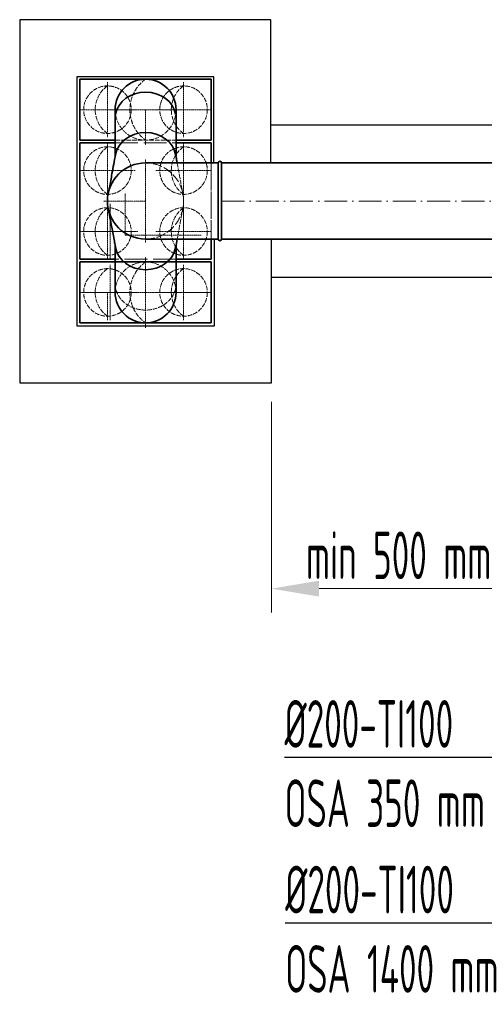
# Model space of a CAD drawing. Header units: millimetres. Extents: x 8221 to 89444, y -105166 to -5578.
# Tile 99 of 118: x 62837 to 64058, y -27845 to -25258. Entities that reach past the tile are written whole.
import ezdxf

# ---------------------------------------------------------------- set-up
doc = ezdxf.new("R2010")
doc.units = ezdxf.units.MM
for name, pattern in [('ACAD_ISO02W100', [15, 12, -3]), ('ACAD_ISO10W100', [18, 12, -3, 0, -3]), ('phl_thick', [0])]:
    doc.linetypes.add(name, pattern=pattern)
for name, color, linetype, lineweight in [('UT_KOTY - DIMENZE', 7, 'Continuous', 5), ('VZT_01 SUP (PŘÍVOD) - OBRYS', 5, 'Continuous', 35), ('VZT_02 SUP (PŘÍVOD) - OSA', 5, 'ACAD_ISO10W100', 5), ('VZT_04 SUP (PŘÍVOD) - SKRYTÉ', 5, 'ACAD_ISO02W100', 5), ('VZT_06 ETA (ODVOD) - OSA', 6, 'ACAD_ISO10W100', 5), ('VZT_08 ETA (ODVOD) - SKRYTÉ', 6, 'ACAD_ISO02W100', 5), ('VZT_0B ETA (ODVOD)', 6, 'Continuous', 35), ('VZT_60_KOTY - DIMENZE', 7, 'Continuous', 5)]:
    doc.layers.add(name, color=color, linetype=linetype, lineweight=lineweight)
doc.layers.add('VZT_IZOLACE - TEPELNÁ', color=6, linetype='IZOLACE TEPELNA')
doc.styles.add('EVORA_125', font='isocp.shx', dxfattribs={"width": 0.6, "height": 125})
doc.styles.add('ISOCP 2.5', font='isocp.shx', dxfattribs={"width": 0.6, "height": 2.5})
doc.styles.get("Standard").update_dxf_attribs({"font": 'arial.ttf'})
doc.linetypes.add('IZOLACE TEPELNA', pattern='A,12.7,-1.5,["T",Standard,S=2.54,R=0,X=0,Y=-1.27],-3', length=17.2)

msp = doc.modelspace()

# ---------------------------------------------------------------- linework, layer by layer
for p, q in [((63497.2, -25258.1), (62836.7, -25258.1)), ((62836.7, -25258.1), (62836.7, -26212)), ((63497.2, -25634.5), (63497.2, -25258.1)), ((63347.2, -25408.1), (62986.7, -25408.1)), ((62986.7, -25408.1), (62986.7, -26062)), ((63347.2, -25634.5), (63347.2, -25408.1)), ((63348.6, -26062), (63348.6, -25834.5)), ((63498.6, -26212), (63498.6, -25834.5)), ((62986.7, -26062), (63348.6, -26062)), ((62836.7, -26212), (63498.6, -26212))]:
    msp.add_line(p, q)
at = {"layer": 'UT_KOTY - DIMENZE'}
for p, q in [((63498.6, -26262), (63498.6, -26815.1)), ((64447, -26752.6), (63623.6, -26752.6))]:
    msp.add_line(p, q, dxfattribs=at)
msp.add_solid([(63623.6, -26731.7), (63623.6, -26773.4), (63498.6, -26752.6)], dxfattribs=at)
at = {"layer": 'VZT_01 SUP (PŘÍVOD) - OBRYS'}
for p, q in [((63339.9, -25414.5), (62994.9, -25414.5)), ((62994.9, -25414.5), (62994.9, -25574.5)), ((63339.9, -25574.5), (63339.9, -25414.5)), ((63087.6, -25617.9), (63087.6, -25494.5)), ((63247.6, -25617.9), (63247.6, -25494.5)), ((62994.9, -25574.5), (63087.6, -25574.5)), ((63247.6, -25574.5), (63339.9, -25574.5)), ((63358.4, -25634.5), (63167.4, -25634.5)), ((63358.4, -25634.5), (63167.4, -25634.5)), ((63358.4, -25834.5), (63358.4, -25634.5)), ((63358.4, -25834.5), (63358.4, -25634.5)), ((63367.4, -25834.5), (63367.4, -25634.5)), ((63358.4, -25834.5), (63167.4, -25834.5)), ((63358.4, -25834.5), (63167.4, -25834.5)), ((63087.6, -25974.5), (63087.6, -25851)), ((63247.6, -25974.5), (63247.6, -25851)), ((62994.9, -26054.5), (62994.9, -25894.5)), ((62994.9, -25894.5), (63067.4, -25894.5)), ((63067.4, -25894.5), (63267.4, -25894.5)), ((63267.4, -25894.5), (63339.9, -25894.5)), ((63339.9, -25894.5), (63339.9, -26054.5)), ((63067.4, -26054.5), (62994.9, -26054.5)), ((63267.4, -26054.5), (63067.4, -26054.5)), ((63339.9, -26054.5), (63267.4, -26054.5))]:
    msp.add_line(p, q, dxfattribs=at)
for points in [[(65089.9, -25634.5), (63367.4, -25634.5)], [(65089.9, -25834.5), (63367.4, -25834.5)]]:
    msp.add_lwpolyline(points, dxfattribs=at)
for centre, radius, start, end in [((63167.6, -25494.5), 80, 0, 180), ((63362.9, -25634.5), 4.5, 0, 180), ((63167.4, -25734.3), 100, 90, 270), ((63362.9, -25834.5), 4.5, 180, 0), ((63167.6, -25974.5), 80, 180, 0)]:
    msp.add_arc(centre, radius, start, end, dxfattribs=at)
for centre in [(63167.6, -25517.4), (63167.6, -25623.5)]:
    msp.add_ellipse(centre, major_axis=(80, 0), ratio=0.866025, start_param=0.159775, end_param=2.981818, dxfattribs=at)
at = {"layer": 'VZT_01 SUP (PŘÍVOD) - OBRYS', "extrusion": (-2.6306e-16, 4.89496e-17, -1)}
msp.add_ellipse((63167.6, -25845.5), major_axis=(80, 0), ratio=0.866025, start_param=0.159775, end_param=2.981818, dxfattribs=at)
at = {"layer": 'VZT_01 SUP (PŘÍVOD) - OBRYS'}
for points, knots in [([(63069.3, -25716.1), (63069.5, -25714.8), (63069.8, -25713.4), (63070.8, -25707.8), (63071.6, -25703.7), (63074.7, -25687.1), (63077, -25674.7), (63082.4, -25645.7), (63085.5, -25629.1), (63088.6, -25612.5)], [0, 0, 0, 0, 10, 10, 40, 40, 130.000003, 130.000003, 250.589306, 250.589306, 250.589306, 250.589306]), ([(63246.6, -25612.5), (63246.8, -25613.8), (63247.1, -25615.2), (63248.1, -25620.7), (63248.9, -25624.8), (63250, -25630.8), (63250.3, -25632.6), (63250.7, -25634.5)], [0, 0, 0, 0, 10, 10, 40, 40, 53.321196, 53.321196, 53.321196, 53.321196]), ([(63088.6, -25856.5), (63088.4, -25855.1), (63088.1, -25853.7), (63087.1, -25848.2), (63086.3, -25844.1), (63083.2, -25827.6), (63080.9, -25815.2), (63075.5, -25786.1), (63072.4, -25769.5), (63069.3, -25752.8)], [0, 0, 0, 0, 10, 10, 40, 40, 130.000005, 130.000005, 250.589308, 250.589308, 250.589308, 250.589308])]:
    msp.add_open_spline(points, degree=3, knots=knots, dxfattribs=at)
msp.add_open_spline([(63250.7, -25834.5), (63249.3, -25841.8), (63247.9, -25849.2), (63246.6, -25856.5)], degree=3, dxfattribs=at)
at = {"layer": 'VZT_02 SUP (PŘÍVOD) - OSA', "ltscale": 0.3}
for p, q in [((63067.4, -25422), (63067.4, -25494.5)), ((63067.4, -25422), (63067.4, -25494.5)), ((63267.4, -25422), (63267.4, -25494.5)), ((63267.4, -25422), (63267.4, -25494.5)), ((63267.4, -25422), (63267.4, -25494.5)), ((62994.9, -25494.5), (63067.4, -25494.5)), ((62994.9, -25494.5), (63067.4, -25494.5)), ((63139.9, -25494.5), (63067.4, -25494.5)), ((63067.4, -25494.5), (63067.4, -25567)), ((63067.4, -25494.5), (63067.4, -25567)), ((63139.9, -25494.5), (63067.4, -25494.5)), ((63074.8, -25494.5), (63167.6, -25494.5)), ((63260.4, -25494.5), (63167.6, -25494.5)), ((63167.6, -25494.5), (63167.6, -25587.3)), ((63194.9, -25494.5), (63267.4, -25494.5)), ((63194.9, -25494.5), (63267.4, -25494.5)), ((63194.9, -25494.5), (63267.4, -25494.5)), ((63339.9, -25494.5), (63267.4, -25494.5)), ((63267.4, -25494.5), (63267.4, -25567)), ((63267.4, -25494.5), (63267.4, -25567)), ((63339.9, -25494.5), (63267.4, -25494.5)), ((63167.4, -25734.5), (63167.4, -25624.5)), ((63167.4, -25734.5), (63057.4, -25734.5)), ((63167.4, -25734.5), (63057.4, -25734.5)), ((63113.9, -25823.9), (63113.9, -25713.9)), ((63167.4, -25734.5), (63167.4, -25844.5)), ((63167.4, -25734.5), (63167.4, -25844.5)), ((63313.9, -25823.9), (63113.9, -25823.9)), ((63167.6, -25974.5), (63167.6, -25881.7)), ((63074.8, -25974.5), (63074.8, -25902)), ((63267.4, -25902), (63267.4, -25974.5)), ((62994.9, -25974.5), (63067.4, -25974.5)), ((63002.3, -25974.5), (63074.8, -25974.5)), ((63139.9, -25974.5), (63067.4, -25974.5)), ((63067.4, -26047), (63067.4, -25974.5)), ((63074.8, -26047), (63074.8, -25974.5)), ((63147.3, -25974.5), (63074.8, -25974.5)), ((63074.8, -25974.5), (63167.6, -25974.5)), ((63260.4, -25974.5), (63167.6, -25974.5)), ((63167.6, -26067.3), (63167.6, -25974.5)), ((63194.9, -25974.5), (63267.4, -25974.5)), ((63194.9, -25974.5), (63267.4, -25974.5)), ((63194.9, -25974.5), (63267.4, -25974.5)), ((63194.9, -25974.5), (63267.4, -25974.5)), ((63339.9, -25974.5), (63267.4, -25974.5)), ((63267.4, -26047), (63267.4, -25974.5)), ((63267.4, -26047), (63267.4, -25974.5)), ((63339.9, -25974.5), (63267.4, -25974.5)), ((63267.4, -26047), (63267.4, -25974.5)), ((63267.4, -25974.5), (63339.9, -25974.5))]:
    msp.add_line(p, q, dxfattribs=at)
at = {"layer": 'VZT_02 SUP (PŘÍVOD) - OSA', "ltscale": 5}
msp.add_lwpolyline([(63367.4, -25734.5), (65089.9, -25734.5)], dxfattribs=at)
at = {"layer": 'VZT_04 SUP (PŘÍVOD) - SKRYTÉ'}
msp.add_line((63087.6, -25574.5), (63247.6, -25574.5), dxfattribs=at)
for centre in [(63067.4, -25494.5), (63267.4, -25494.5), (63067.4, -25974.5), (63267.4, -25974.5)]:
    msp.add_circle(centre, 62.5, dxfattribs=at)
for centre, radius, start, end in [((63224.5, -25494.5), 98.2, 125.4307, 234.5693), ((63111.9, -25494.5), 76.7, 125.4307, 234.5693), ((63311.9, -25494.5), 76.7, 125.4307, 234.5693), ((63167.6, -25494.5), 80, 180, 0), ((63111.9, -25974.5), 76.7, 125.4307, 234.5693), ((63167.6, -25974.5), 80, 0, 180), ((63224.5, -25974.5), 98.2, 125.4307, 234.5693), ((63311.9, -25974.5), 76.7, 125.4307, 234.5693)]:
    msp.add_arc(centre, radius, start, end, dxfattribs=at)
at = {"layer": 'VZT_04 SUP (PŘÍVOD) - SKRYTÉ', "ltscale": 2}
msp.add_arc((63167.4, -25734.3), 100, 270, 90, dxfattribs=at)
at = {"layer": 'VZT_04 SUP (PŘÍVOD) - SKRYTÉ', "extrusion": (-2.6306e-16, 4.89496e-17, -1)}
msp.add_ellipse((63167.6, -25951.6), major_axis=(80, 0), ratio=0.866025, start_param=0.159775, end_param=2.981818, dxfattribs=at)
at = {"layer": 'VZT_04 SUP (PŘÍVOD) - SKRYTÉ'}
for points, knots in [([(63250.7, -25634.5), (63252.6, -25645), (63254.6, -25655.6), (63259.7, -25682.8), (63262.8, -25699.5), (63265.9, -25716.1)], [53.321196, 53.321196, 53.321196, 53.321196, 130.000005, 130.000005, 250.589308, 250.589308, 250.589308, 250.589308]), ([(63265.9, -25752.8), (63265.6, -25754.2), (63265.4, -25755.6), (63264.4, -25761.1), (63263.6, -25765.3), (63260.5, -25781.8), (63258.2, -25794.2), (63254.1, -25815.9), (63252.4, -25825.2), (63250.7, -25834.5)], [0, 0, 0, 0, 10, 10, 40, 40, 130.000003, 130.000003, 197.268038, 197.268038, 197.268038, 197.268038])]:
    msp.add_open_spline(points, degree=3, knots=knots, dxfattribs=at)
at = {"layer": 'VZT_06 ETA (ODVOD) - OSA', "ltscale": 0.3}
for p, q in [((63067.4, -25582), (63067.4, -25654.5)), ((63067.4, -25582), (63067.4, -25654.5)), ((63267.4, -25582), (63267.4, -25654.5)), ((63267.4, -25582), (63267.4, -25654.5)), ((63267.4, -25582), (63267.4, -25654.5)), ((63267.4, -25587.5), (63267.4, -25660)), ((62994.9, -25654.5), (63067.4, -25654.5)), ((62994.9, -25654.5), (63067.4, -25654.5)), ((63139.9, -25654.5), (63067.4, -25654.5)), ((63067.4, -25654.5), (63067.4, -25727)), ((63067.4, -25654.5), (63067.4, -25727)), ((63139.9, -25654.5), (63067.4, -25654.5)), ((63194.9, -25654.5), (63267.4, -25654.5)), ((63194.9, -25654.5), (63267.4, -25654.5)), ((63194.9, -25654.5), (63267.4, -25654.5)), ((63339.9, -25654.5), (63267.4, -25654.5)), ((63267.4, -25654.5), (63267.4, -25727)), ((63267.4, -25654.5), (63267.4, -25727)), ((63339.9, -25654.5), (63267.4, -25654.5)), ((63267.4, -25660), (63267.4, -25732.5)), ((63067.4, -25742), (63067.4, -25814.5)), ((63074.8, -25742), (63074.8, -25814.5)), ((63074.8, -25814.5), (63074.8, -25742)), ((63074.8, -25814.5), (63074.8, -25742)), ((63074.8, -25814.5), (63074.8, -25742)), ((63267.4, -25814.5), (63267.4, -25742)), ((63267.4, -25814.5), (63267.4, -25742)), ((63267.4, -25742), (63267.4, -25814.5)), ((63267.4, -25814.5), (63267.4, -25742)), ((63267.4, -25814.5), (63267.4, -25742)), ((63267.4, -25814.5), (63267.4, -25742)), ((62994.9, -25814.5), (63067.4, -25814.5)), ((63002.3, -25814.5), (63074.8, -25814.5)), ((63139.9, -25814.5), (63067.4, -25814.5)), ((63067.4, -25814.5), (63067.4, -25887)), ((63147.3, -25814.5), (63074.8, -25814.5)), ((63074.8, -25887), (63074.8, -25814.5)), ((63147.3, -25814.5), (63074.8, -25814.5)), ((63194.9, -25814.5), (63267.4, -25814.5)), ((63194.9, -25814.5), (63267.4, -25814.5)), ((63194.9, -25814.5), (63267.4, -25814.5)), ((63194.9, -25814.5), (63267.4, -25814.5)), ((63267.4, -25887), (63267.4, -25814.5)), ((63339.9, -25814.5), (63267.4, -25814.5)), ((63339.9, -25814.5), (63267.4, -25814.5)), ((63267.4, -25887), (63267.4, -25814.5))]:
    msp.add_line(p, q, dxfattribs=at)
at = {"layer": 'VZT_08 ETA (ODVOD) - SKRYTÉ', "ltscale": 5}
for p, q in [((63087.6, -25582), (63247.6, -25582)), ((63339.9, -25634.5), (63339.9, -25834.5)), ((63247.6, -25887), (63087.6, -25887))]:
    msp.add_line(p, q, dxfattribs=at)
at = {"layer": 'VZT_08 ETA (ODVOD) - SKRYTÉ'}
msp.add_line((63339.9, -25634.5), (63339.9, -25834.5), dxfattribs=at)
for centre in [(63067.4, -25654.5), (63067.4, -25654.5), (63267.4, -25654.5), (63067.4, -25814.5), (63067.4, -25814.5), (63267.4, -25814.5)]:
    msp.add_circle(centre, 62.5, dxfattribs=at)
for centre in [(63111.9, -25654.5), (63311.9, -25654.5), (63111.9, -25814.5), (63311.9, -25814.5)]:
    msp.add_arc(centre, 76.7, 125.4307, 234.5693, dxfattribs=at)
at = {"layer": 'VZT_0B ETA (ODVOD)'}
for p, q in [((63087.3, -25582), (62994.9, -25582)), ((62994.9, -25582), (62994.9, -25634.5)), ((63339.9, -25582), (63247.3, -25582)), ((63339.9, -25634.5), (63339.9, -25582)), ((62994.9, -25634.5), (62994.9, -25887)), ((63339.9, -25634.5), (63339.9, -25634.5)), ((63339.9, -25887), (63339.9, -25834.5)), ((62994.9, -25887), (63087.3, -25887)), ((63247.6, -25887), (63339.9, -25887))]:
    msp.add_line(p, q, dxfattribs=at)
at = {"layer": 'VZT_60_KOTY - DIMENZE', "linetype": 'ByBlock', "lineweight": -2}
for points in [[(63532.8, -27195.4), (64103, -27195.4)], [(63534.7, -27630.6), (64149.9, -27630.6)]]:
    msp.add_lwpolyline(points, dxfattribs=at)
at = {"layer": 'VZT_IZOLACE - TEPELNÁ', "ltscale": 0.5}
for p, q in [((63497.2, -25534.6), (65089.9, -25534.6)), ((63498.6, -25934.5), (65089.9, -25934.3))]:
    msp.add_line(p, q, dxfattribs=at)

# ---------------------------------------------------------------- texts
at = {"layer": 'UT_KOTY - DIMENZE', "insert": (63832.8, -26665.1), "char_height": 125, "attachment_point": 5, "style": 'ISOCP 2.5'}
msp.add_mtext('min 500 mm', dxfattribs=at)
at = {"layer": 'VZT_60_KOTY - DIMENZE', "linetype": 'phl_thick', "char_height": 125, "attachment_point": 1, "style": 'EVORA_125'}
for s, insert in [('%%C200-TI100\\POSA 350\\~mm', (63532.8, -27045.4)), ('%%C200-TI100\\POSA 1400\\~mm', (63534.7, -27480.6))]:
    msp.add_mtext(s, dxfattribs=dict(at, insert=insert))

doc.saveas('drawing.dxf')
